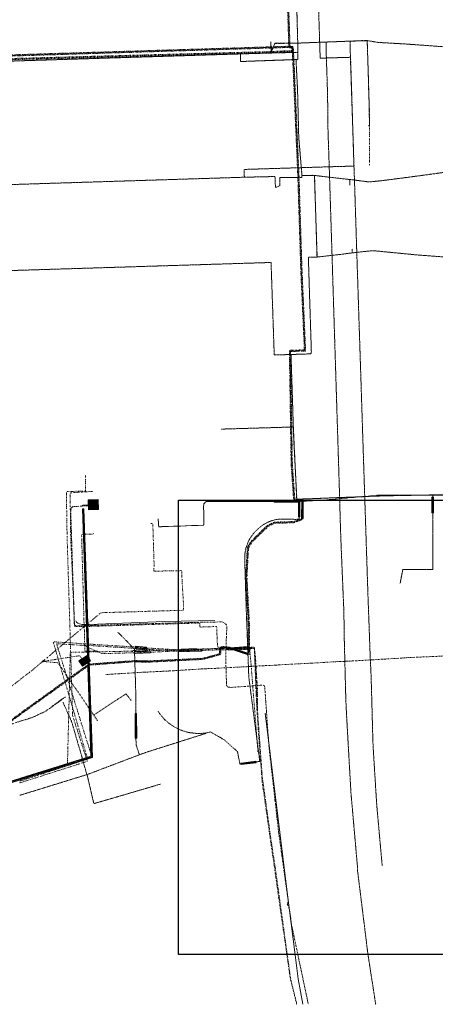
# Model space of a CAD drawing. Header units: metres. Extents: x 69597 to 70599, y 408433 to 409433.
# Tile 3 of 26: x 70097 to 70265, y 408433 to 408831. Entities that reach past the tile are written whole.
import ezdxf

# ---------------------------------------------------------------- set-up
doc = ezdxf.new("R2010")
doc.units = ezdxf.units.M
doc.header["$LTSCALE"] = 0.1
for name, pattern in [('Laagspanning', [5, 3, -1, 0, -1]), ('Middenspanning', [12, 7, -2.5, 0, -2.5]), ('Telecom', [12.5, 5, -2.5, 0, -2.5, 0, -2.5]), ('Waterleiding', [24, 20, -1, 2, -1])]:
    doc.linetypes.add(name, pattern=pattern)
for name, color, linetype, lineweight in [('kl-bs-datatransport - DNWG Infra B.V.', 109, 'Telecom', 13), ('kl-bs-datatransport - KPN', 90, 'Telecom', 13), ('kl-bs-datatransport - KPN - mantelbuis', 7, 'Continuous', 13), ('kl-bs-datatransport - RWS Zeeland', 84, 'Telecom', 13), ('kl-bs-elektriciteit ls - Enduris B.V.', 13, 'Laagspanning', 13), ('kl-bs-elektriciteit ls - RWS Zeeland', 13, 'Laagspanning', 13), ('kl-bs-elektriciteit ms - DNWG Infra B.V.', 20, 'Middenspanning', 13), ('kl-bs-elektriciteit ms - Enduris B.V.', 20, 'Middenspanning', 13), ('kl-bs-overig', 251, 'Continuous', 0), ('kl-bs-overig - RWS Zeeland', 211, 'Continuous', 13), ('kl-bs-overig - RWS Zeeland - mantelbuis', 7, 'Continuous', 13), ('kl-bs-overig-arcering', 253, 'Continuous', 0), ('kl-bs-waterleiding - Brabant Water', 170, 'Waterleiding', 13), ('kl-bs-waterleiding - Brabant Water - mantelbuis', 7, 'Continuous', 13)]:
    doc.layers.add(name, color=color, linetype=linetype, lineweight=lineweight)

msp = doc.modelspace()

# ---------------------------------------------------------------- hatches: boundary and pattern name
at = {"layer": 'kl-bs-overig-arcering'}
h = msp.add_hatch(color=256, dxfattribs=at)
h.dxf.hatch_style = 1
h.paths.add_polyline_path([(70128.81, 408632.83), (70128.68, 408636.88), (70124.68, 408636.75), (70124.81, 408632.69)])
h = msp.add_hatch(color=256, dxfattribs=at)
h.dxf.hatch_style = 1
h.paths.add_polyline_path([(70122.35, 408569.5), (70125.68, 408571.72), (70124.22, 408573.9), (70120.89, 408571.68)])

# ---------------------------------------------------------------- linework, layer by layer
msp.add_lwpolyline([(70446.3, 408453.17), (70161.18, 408453.17), (70161.18, 408636.54), (70446.3, 408636.54)], close=True)
at = {"layer": 'kl-bs-datatransport - DNWG Infra B.V.', "flags": 128}
for points in [[(70123.04, 408585.54), (70119.25, 408585.54), (70119.18, 408585.61), (70117.61, 408622.25), (70117.39, 408639.54), (70126.46, 408640.11)], [(70123.04, 408585.54), (70122.04, 408622.75), (70126.68, 408622.82), (70126.82, 408622.89), (70126.75, 408623.04)], [(70123.04, 408585.54), (70123.11, 408585.54)], [(70181.75, 408576.82), (70181.75, 408576.96), (70181.25, 408577.18), (70176.96, 408577.18), (70176.61, 408585.54), (70169.96, 408585.32), (70169.89, 408585.39), (70169.82, 408586.96), (70123.11, 408585.54)], [(70123.11, 408585.54), (70123.32, 408575.68), (70123.39, 408575.61), (70128.04, 408575.61), (70128.32, 408575.54), (70128.54, 408575.46), (70128.54, 408575.32)], [(70168.32, 408576.39), (70166.82, 408576.46), (70164.96, 408576.39), (70161.68, 408576.32), (70161.32, 408576.25), (70161.32, 408576.11)], [(70168.32, 408576.39), (70168.25, 408576.11), (70163.75, 408575.96), (70161.32, 408575.96), (70161.32, 408576.11)], [(70181.75, 408576.82), (70168.32, 408576.39)], [(70189.18, 408576.96), (70186.75, 408577.04), (70184.46, 408576.96), (70181.75, 408576.82)], [(70189.18, 408576.96), (70191.82, 408577.11), (70192.82, 408552.96), (70192.96, 408550.96), (70194.18, 408533.39), (70195.04, 408522.54), (70206.32, 408443.75), (70206.46, 408443.18), (70208.75, 408434.18), (70208.96, 408433.04), (70208.89, 408433.04)], [(70189.18, 408576.96), (70189.75, 408576.68), (70189.89, 408576.54), (70190.11, 408575.32), (70190.32, 408572.68), (70193.25, 408535.75), (70193.25, 408534.89), (70193.18, 408534.89)], [(70128.54, 408575.32), (70117.68, 408575.11), (70117.46, 408575.04), (70116.32, 408530.04), (70116.25, 408530.04), (70097.04, 408524.18)], [(70142.39, 408575.61), (70128.54, 408575.32)], [(70146.82, 408575.75), (70142.75, 408575.82), (70142.39, 408575.75), (70142.39, 408575.61)], [(70146.82, 408575.75), (70146.75, 408575.46), (70142.46, 408575.46), (70142.39, 408575.54), (70142.39, 408575.61)], [(70161.32, 408576.11), (70146.82, 408575.75)], [(70115.32, 408556.96), (70113.46, 408555.75), (70109.68, 408552.96), (70107.89, 408551.61), (70107.25, 408551.25), (70102.18, 408548.82), (70101.89, 408548.75), (70097.04, 408547.25)], [(70097.04, 408547.25), (70088.25, 408544.27)]]:
    msp.add_lwpolyline(points, dxfattribs=at)
at = {"layer": 'kl-bs-datatransport - KPN', "flags": 128}
for points in [[(70123.61, 408646.46), (70123.54, 408640.25), (70115.89, 408640.04), (70116.11, 408625.11), (70116.32, 408616.82), (70118.32, 408552.54), (70118.32, 408549.82), (70118.39, 408549.61), (70123.96, 408532.25)], [(70149.96, 408627.18), (70150.82, 408627.04), (70151.32, 408610.61), (70151.25, 408607.89), (70162.54, 408608.11), (70162.54, 408605.89), (70162.75, 408602.04), (70163.25, 408594.18), (70163.18, 408592.11), (70129.82, 408591.11), (70129.75, 408591.04), (70117.32, 408580.75), (70111.32, 408575.68), (70111.18, 408575.54), (70106.75, 408571.82), (70106.75, 408571.82)], [(70193.11, 408551.89), (70192.89, 408555.75), (70191.89, 408577.18), (70189.25, 408577.11), (70182.04, 408576.68), (70168.32, 408576.32), (70162.32, 408576.14), (70161.32, 408576.11), (70148.25, 408576.89), (70143.82, 408577.25), (70110.54, 408579.39), (70111.54, 408575.96), (70113.61, 408568.89), (70113.82, 408568.18), (70118.54, 408552.39), (70118.54, 408552.39), (70118.54, 408552.39), (70124.39, 408532.39)], [(70123.25, 408577.89), (70111.89, 408578.61), (70118.46, 408557.61), (70118.46, 408557.61), (70118.46, 408557.61), (70126.11, 408533.11), (70126.11, 408532.89), (70124.46, 408532.39)], [(70123.25, 408577.89), (70126.18, 408577.82), (70144.11, 408576.68), (70148.75, 408576.32), (70161.32, 408575.68)], [(70123.25, 408577.89), (70123.89, 408577.46), (70124.68, 408577.11), (70130.25, 408574.61), (70143.61, 408574.96), (70149.82, 408575.18), (70161.32, 408575.68), (70170.68, 408575.89), (70181.31, 408576.24), (70190.18, 408576.61), (70191.89, 408576.68), (70192.32, 408573.04), (70193.11, 408559.89), (70193.11, 408551.89)], [(70123.25, 408571.11), (70121.25, 408573.75), (70106.32, 408571.46)], [(70106.75, 408571.82), (70106.32, 408571.46), (70106.11, 408571.32), (70105.96, 408571.18), (70102.68, 408568.39), (70101.32, 408567.32), (70093.75, 408561.46), (70077.96, 408549.04), (70056.75, 408532.39), (70056.61, 408532.39)], [(70106.32, 408571.46), (70107.25, 408571.39), (70112.54, 408570.89), (70113.04, 408570.11), (70128.61, 408547.32)], [(70142.04, 408555.68), (70139.96, 408558.39), (70126.92, 408549.79)], [(70193.11, 408551.89), (70195.04, 408525.11), (70195.18, 408523.96), (70198.54, 408499.75), (70200.18, 408489.04), (70201.25, 408481.32), (70206.54, 408443.11), (70206.68, 408442.46), (70208.96, 408433.11)], [(70123.96, 408532.18), (70097.11, 408523.96), (70097.11, 408524.04)], [(70124.04, 408531.89), (70097.11, 408523.11)], [(70124.11, 408531.89), (70124.32, 408531.32), (70124.32, 408531.11), (70097.25, 408522.46), (70097.11, 408522.46), (70097.11, 408522.54)], [(70123.96, 408532.25), (70124.04, 408532.25)], [(70123.96, 408532.25), (70123.96, 408532.18)], [(70123.96, 408532.18), (70124.04, 408532.18)], [(70124.39, 408532.32), (70124.04, 408532.25)], [(70124.04, 408532.25), (70124.04, 408532.18)], [(70124.04, 408532.18), (70124.04, 408531.96)], [(70124.04, 408531.96), (70124.11, 408531.96)], [(70124.04, 408531.96), (70124.04, 408531.89)], [(70124.04, 408531.89), (70124.11, 408531.89)], [(70124.46, 408532.32), (70124.46, 408532.11), (70124.39, 408532.04), (70124.11, 408531.96)], [(70124.11, 408531.96), (70124.11, 408531.89)], [(70124.39, 408532.39), (70124.46, 408532.39)], [(70124.39, 408532.39), (70124.39, 408532.32)], [(70124.39, 408532.32), (70124.46, 408532.32)], [(70124.46, 408532.39), (70124.46, 408532.32)]]:
    msp.add_lwpolyline(points, dxfattribs=at)
at = {"layer": 'kl-bs-datatransport - KPN - mantelbuis'}
for p, q in [((70143.8, 408576.95), (70143.82, 408577.25)), ((70143.8, 408576.95), (70148.23, 408576.59)), ((70143.85, 408577.55), (70143.82, 408577.25)), ((70143.85, 408577.55), (70148.27, 408577.19)), ((70144.08, 408576.38), (70144.11, 408576.68)), ((70144.08, 408576.38), (70148.73, 408576.02)), ((70144.13, 408576.98), (70144.11, 408576.68)), ((70144.13, 408576.98), (70148.77, 408576.62)), ((70148.23, 408576.59), (70148.25, 408576.89)), ((70148.27, 408577.19), (70148.25, 408576.89)), ((70148.77, 408576.62), (70148.75, 408576.32)), ((70162.31, 408576.44), (70168.31, 408576.62)), ((70162.31, 408576.44), (70162.32, 408576.14)), ((70168.31, 408576.62), (70168.32, 408576.32)), ((70181.3, 408576.54), (70190.17, 408576.91)), ((70181.3, 408576.54), (70181.31, 408576.24)), ((70182.02, 408576.98), (70189.23, 408577.41)), ((70182.02, 408576.98), (70182.04, 408576.68)), ((70182.05, 408576.38), (70182.04, 408576.68)), ((70182.05, 408576.38), (70189.27, 408576.81)), ((70189.23, 408577.41), (70189.25, 408577.11)), ((70189.27, 408576.81), (70189.25, 408577.11)), ((70190.17, 408576.91), (70190.18, 408576.61)), ((70190.19, 408576.31), (70190.18, 408576.61)), ((70143.6, 408575.26), (70149.81, 408575.48)), ((70143.6, 408575.26), (70143.61, 408574.96)), ((70143.62, 408574.66), (70143.61, 408574.96)), ((70143.62, 408574.66), (70149.83, 408574.88)), ((70148.73, 408576.02), (70148.75, 408576.32)), ((70149.81, 408575.48), (70149.82, 408575.18)), ((70149.83, 408574.88), (70149.82, 408575.18)), ((70170.67, 408576.19), (70161.31, 408575.98)), ((70161.31, 408575.98), (70161.32, 408575.68)), ((70161.33, 408575.38), (70161.32, 408575.68)), ((70170.69, 408575.59), (70161.33, 408575.38)), ((70162.33, 408575.84), (70162.32, 408576.14)), ((70162.33, 408575.84), (70168.33, 408576.02)), ((70168.33, 408576.02), (70168.32, 408576.32)), ((70170.67, 408576.19), (70170.68, 408575.89)), ((70170.69, 408575.59), (70170.68, 408575.89)), ((70181.32, 408575.94), (70181.31, 408576.24)), ((70181.32, 408575.94), (70190.19, 408576.31))]:
    msp.add_line(p, q, dxfattribs=at)
for centre in [(70123.25, 408577.89), (70106.32, 408571.46)]:
    msp.add_circle(centre, 0.2, dxfattribs=at)
at = {"layer": 'kl-bs-datatransport - RWS Zeeland', "flags": 128}
for points in [[(70124.85, 408576.73), (70125.08, 408569.89), (70097.18, 408549.91), (70092.75, 408546.61), (70082.14, 408539.95), (70067.67, 408535.44), (70061.49, 408534.29), (70060.81, 408534.29), (70042.82, 408547.12), (70012.03, 408568.41), (69997.63, 408579.7), (69964.91, 408605.37), (69935.74, 408662.21), (69933.32, 408667.13), (69924.26, 408685.53), (69922.07, 408687.86), (69916.15, 408687.93), (69915.21, 408723.56), (69918.21, 408723.7), (69917.14, 408758.24), (69915.5, 408808.17), (69912.93, 408883.97), (69912.39, 408884.36), (69908.58, 408884.36), (69908.36, 408892.79), (69911.64, 408902.5), (69911.29, 408916.09), (69909.64, 408931.85), (69908.51, 408940.91), (69905.65, 408948.9), (69904.79, 408953.12), (69904.73, 408953.38), (69903.16, 408956.72), (69902.94, 408957.32), (69901.86, 408961.84), (69901.72, 408962.57), (69901.28, 408968.04), (69901.74, 408968.69), (69905.14, 408969.48), (69908.2, 408971.99), (69908.8, 408972.92), (69909.29, 408975.3), (69909.36, 408975.64), (69909.44, 408977.28), (69910.27, 408977.59), (69918.42, 408977.39), (69919.25, 408977.2), (69920.67, 408976.71), (69921.86, 408976.5), (69924.29, 408976.07), (69925.27, 408975.93), (69927.72, 408975.93), (69948, 408981.13), (69955.26, 408982.99), (69980.12, 408989.35), (70000.98, 408994.42), (70017.84, 408998.35), (70029.41, 409001.14), (70067.55, 409010.35), (70083.83, 409014.35), (70100.11, 409018.13), (70103.43, 409019.12), (70104.59, 409019.87), (70105.39, 409020.68), (70106.15, 409021.46), (70110.43, 409031.44), (70109.64, 409063.67), (70109.22, 409122.4), (70104.22, 409125.76), (70103.28, 409154.93), (70112.64, 409155), (70112.64, 409164.64), (70189.54, 409164.64), (70203.71, 409164.64), (70203.71, 409162.93), (70203.86, 409162.93), (70203.86, 409178.32), (70203.86, 409193.93), (70203.5, 409193.93), (70203.5, 409192.73), (70188.7, 409191.57), (70181.05, 409190.93), (70122.4, 409188.86), (70120.23, 409188.86), (70116.56, 409192.16), (70112.07, 409193.19), (70112.07, 409196.94), (70100.24, 409197.43), (70093.57, 409197.65), (70093.64, 409202.95), (70094.53, 409204.8), (70095.64, 409206.67), (70095.57, 409213.18), (70095.64, 409221.64), (70102.07, 409221.71), (70102.57, 409222.21), (70102.57, 409225.82), (70102.57, 409237.68), (70102.57, 409241.68), (70102.57, 409242.79), (70102.78, 409243.17), (70103.14, 409243.49), (70103.88, 409243.57), (70106.34, 409243.62), (70115.25, 409243.64), (70115.42, 409243.64), (70116.84, 409244.17), (70117.21, 409244.36), (70117.75, 409245.38), (70118.35, 409246.2), (70119.14, 409246.92), (70120.62, 409248.26), (70125.13, 409249.78), (70128.88, 409250.14), (70129.92, 409250.14), (70137.88, 409248.39), (70175.36, 409240.14), (70183.98, 409239.5), (70196.11, 409239.36), (70224.82, 409240.07), (70231.88, 409240.21), (70264.93, 409242.71), (70279.44, 409245.81), (70279.49, 409247.16), (70279.51, 409256.03), (70279.51, 409256.68), (70277.74, 409257.84), (70274.31, 409261.12), (70273.64, 409263.79), (70273.64, 409277.51), (70275.81, 409279.4), (70275.14, 409281.28), (70275.29, 409287.42), (70276.79, 409296.14), (70277.14, 409300.98), (70277.29, 409305.67), (70277.22, 409306.42), (70276.44, 409309.45), (70274.09, 409314.16), (70273.65, 409315.84), (70273.57, 409316.37), (70273.21, 409322.74), (70273.21, 409325.04), (70273.64, 409332.4), (70273.29, 409372.46), (70273.21, 409374.88), (70271.93, 409413.23), (70270.14, 409432.94)], [(70124.6, 408576.73), (70124.83, 408570.02), (70097.04, 408550.11), (70092.61, 408546.82), (70082.04, 408540.18), (70067.61, 408535.68), (70061.46, 408534.54), (70060.89, 408534.54), (70042.96, 408547.32), (70012.18, 408568.61), (69997.78, 408579.89), (69965.11, 408605.54), (69935.96, 408662.32), (69933.54, 408667.24), (69924.46, 408685.68), (69922.18, 408688.11), (69916.39, 408688.18), (69915.46, 408723.32), (69918.46, 408723.46), (69917.39, 408758.25), (69915.75, 408808.18), (69913.18, 408884.11), (69913.18, 408884.11), (69912.46, 408884.61), (69908.82, 408884.61), (69908.61, 408892.75), (69911.89, 408902.46), (69911.54, 408916.11), (69909.89, 408931.87), (69908.75, 408940.96), (69905.89, 408948.96), (69905.04, 408953.18), (69904.96, 408953.46), (69903.39, 408956.82), (69903.18, 408957.39), (69902.11, 408961.89), (69901.96, 408962.61), (69901.54, 408967.96), (69901.89, 408968.46), (69905.25, 408969.25), (69908.39, 408971.82), (69909.04, 408972.82), (69909.54, 408975.25), (69909.61, 408975.61), (69909.68, 408977.11), (69910.31, 408977.34), (69918.39, 408977.14), (69919.18, 408976.96), (69920.61, 408976.46), (69921.82, 408976.25), (69924.25, 408975.82), (69925.25, 408975.68), (69927.75, 408975.68), (69948.06, 408980.89), (69955.32, 408982.75), (69980.18, 408989.11), (70001.04, 408994.18), (70017.89, 408998.11), (70029.46, 409000.89), (70067.61, 409010.11), (70083.89, 409014.11), (70100.18, 409017.89), (70103.54, 409018.89), (70104.75, 409019.68), (70105.57, 409020.5), (70106.36, 409021.32), (70110.68, 409031.39), (70109.89, 409063.68), (70109.89, 409063.68), (70109.46, 409122.54), (70104.46, 409125.89), (70103.54, 409154.68), (70112.89, 409154.75), (70112.89, 409164.39), (70189.54, 409164.39), (70203.46, 409164.39), (70203.46, 409162.68), (70204.11, 409162.68), (70204.11, 409178.32), (70204.11, 409194.18), (70203.25, 409194.18), (70203.25, 409192.96), (70188.68, 409191.82), (70181.04, 409191.18), (70122.39, 409189.11), (70120.32, 409189.11), (70116.68, 409192.39), (70112.32, 409193.39), (70112.32, 409197.18), (70100.25, 409197.68), (70093.82, 409197.89), (70093.89, 409202.89), (70094.75, 409204.68), (70095.89, 409206.61), (70095.82, 409213.18), (70095.89, 409221.39), (70102.18, 409221.46), (70102.82, 409222.11), (70102.82, 409225.82), (70102.82, 409237.68), (70102.82, 409241.68), (70102.82, 409242.73), (70102.97, 409243.01), (70103.25, 409243.25), (70103.89, 409243.32), (70106.34, 409243.37), (70115.25, 409243.39), (70115.46, 409243.39), (70116.94, 409243.94), (70117.39, 409244.18), (70117.96, 409245.25), (70118.54, 409246.04), (70119.31, 409246.73), (70120.75, 409248.04), (70125.18, 409249.54), (70128.89, 409249.89), (70129.89, 409249.89), (70137.83, 409248.15), (70175.32, 409239.89), (70183.96, 409239.25), (70196.11, 409239.11), (70224.82, 409239.82), (70231.89, 409239.96), (70264.96, 409242.46), (70279.68, 409245.61), (70279.74, 409247.16), (70279.76, 409256.03), (70279.76, 409256.81), (70277.89, 409258.04), (70274.54, 409261.25), (70273.89, 409263.82), (70273.89, 409277.39), (70276.11, 409279.32), (70275.39, 409281.32), (70275.54, 409287.39), (70277.04, 409296.11), (70277.39, 409300.96), (70277.54, 409305.68), (70277.46, 409306.46), (70276.68, 409309.54), (70274.32, 409314.25), (70273.89, 409315.89), (70273.82, 409316.39), (70273.46, 409322.75), (70273.46, 409325.04), (70273.89, 409332.39), (70273.54, 409372.46), (70273.46, 409374.89), (70272.18, 409413.25), (70270.39, 409432.96)], [(70124.35, 408576.72), (70124.57, 408570.15), (70096.89, 408550.31), (70092.47, 408547.03), (70081.93, 408540.41), (70067.55, 408535.92), (70061.44, 408534.79), (70060.97, 408534.79), (70043.11, 408547.53), (70012.33, 408568.81), (69997.94, 408580.09), (69965.3, 408605.7), (69936.19, 408662.43), (69933.77, 408667.35), (69924.67, 408685.82), (69922.29, 408688.36), (69916.64, 408688.43), (69915.72, 408723.08), (69918.72, 408723.23), (69917.64, 408758.26), (69916, 408808.19), (69913.42, 408884.24), (69912.54, 408884.86), (69909.06, 408884.86), (69908.86, 408892.71), (69912.14, 408902.43), (69911.79, 408916.12), (69910.13, 408931.9), (69908.99, 408941.02), (69906.13, 408949.03), (69905.28, 408953.23), (69905.2, 408953.55), (69903.62, 408956.92), (69903.42, 408957.47), (69902.35, 408961.95), (69902.21, 408962.64), (69901.79, 408967.89), (69902.04, 408968.24), (69905.36, 408969.02), (69908.58, 408971.65), (69909.27, 408972.73), (69909.78, 408975.2), (69909.86, 408975.58), (69909.92, 408976.93), (69910.35, 408977.09), (69918.36, 408976.9), (69919.11, 408976.72), (69920.54, 408976.22), (69921.78, 408976), (69924.21, 408975.57), (69925.23, 408975.43), (69927.78, 408975.43), (69948.12, 408980.65), (69955.38, 408982.51), (69980.24, 408988.86), (70001.09, 408993.94), (70017.95, 408997.86), (70029.52, 409000.65), (70067.67, 409009.86), (70083.95, 409013.86), (70100.24, 409017.65), (70103.64, 409018.66), (70104.91, 409019.48), (70105.75, 409020.32), (70106.58, 409021.18), (70110.93, 409031.34), (70110.14, 409063.68), (70109.71, 409122.67), (70104.71, 409126.03), (70103.79, 409154.43), (70113.14, 409154.5), (70113.14, 409164.14), (70189.54, 409164.14), (70203.21, 409164.14), (70203.21, 409162.43), (70204.36, 409162.43), (70204.36, 409178.32), (70204.36, 409194.43), (70203, 409194.43), (70203, 409193.2), (70188.66, 409192.07), (70181.02, 409191.43), (70122.39, 409189.36), (70120.42, 409189.36), (70116.8, 409192.62), (70112.57, 409193.59), (70112.57, 409197.42), (70100.26, 409197.93), (70094.07, 409198.13), (70094.14, 409202.83), (70094.97, 409204.56), (70096.14, 409206.54), (70096.07, 409213.18), (70096.14, 409221.15), (70102.28, 409221.22), (70103.07, 409222), (70103.07, 409225.82), (70103.07, 409237.68), (70103.07, 409241.68), (70103.07, 409242.66), (70103.17, 409242.85), (70103.36, 409243.01), (70103.91, 409243.07), (70106.34, 409243.12), (70115.25, 409243.14), (70115.51, 409243.14), (70117.05, 409243.71), (70117.58, 409243.99), (70118.18, 409245.12), (70118.72, 409245.87), (70119.47, 409246.55), (70120.88, 409247.82), (70125.23, 409249.29), (70128.9, 409249.64), (70129.87, 409249.64), (70137.77, 409247.9), (70175.29, 409239.64), (70183.95, 409239), (70196.11, 409238.86), (70224.83, 409239.57), (70231.9, 409239.71), (70265, 409242.22), (70279.92, 409245.4), (70279.99, 409247.15), (70280.01, 409256.03), (70280.01, 409256.95), (70278.05, 409258.23), (70274.76, 409261.38), (70274.14, 409263.85), (70274.14, 409277.28), (70276.4, 409279.24), (70275.64, 409281.36), (70275.79, 409287.37), (70277.28, 409296.08), (70277.64, 409300.95), (70277.79, 409305.69), (70277.71, 409306.51), (70276.91, 409309.62), (70274.56, 409314.34), (70274.14, 409315.94), (70274.07, 409316.42), (70273.71, 409322.76), (70273.71, 409325.03), (70274.14, 409332.39), (70273.79, 409372.47), (70273.71, 409374.9), (70272.43, 409413.27), (70270.64, 409432.99)], [(70250.04, 409250.04), (70250.04, 409242.32), (70249.96, 409242.23), (70247.25, 409241.96), (70243.89, 409241.68), (70235.39, 409241.18), (70224.89, 409241.04), (70226.68, 409179.25), (70231.04, 409039.04), (70234.18, 408933.04), (70236.82, 408849.32), (70236.75, 408849.25), (70236.18, 408849.11), (70235.61, 408849.82), (70234.89, 408849.89), (70229.68, 408850.04), (70213.54, 408850.61), (70208.57, 408850.52), (70208.61, 408848.18), (70209.39, 408821.11), (70209.46, 408814.54), (70186.32, 408813.68), (70186.18, 408816.75), (70096.96, 408813.96), (70059.39, 408812.75), (69986.61, 408810.46), (69957.11, 408809.46), (69936.75, 408808.75), (69934.46, 408808.75), (69933.18, 408808.82), (69929.54, 408808.68), (69922, 408808.35), (69899.96, 408807.54)], [(69597.03, 409084.43), (69624.12, 409085.29), (69624.71, 409085.21), (69745.65, 409069.54), (69752.94, 409075.57), (69754.36, 409077.2), (69754.87, 409081.86), (69755.24, 409082.23), (69759.26, 409082.23), (69780.36, 409081.08), (69812.65, 409078.58), (69839.5, 409076.94), (69863.22, 409075.16), (69886.29, 409073.8), (69902.54, 409072.51), (69908.03, 409071.43), (69908.56, 409071.25), (69910.92, 409069.8), (69913.1, 409066.57), (69914.5, 409062.45), (69915.01, 409058.58), (69915.44, 409025.19), (69916.44, 408995.13), (69917.27, 408982.86), (69917.59, 408981.73), (69918.05, 408980.53), (69918.82, 408978.69), (69919.27, 408977.73), (69919.74, 408977.31), (69920.76, 408976.99), (69922.63, 408976.51), (69924.21, 408976.38), (69925.97, 408976.78), (69933.54, 408978.85), (69954.91, 408983.42), (69969.84, 408986.78), (69997.05, 408993.42), (70016.91, 408998.21), (70028.62, 409001.06), (70067.55, 409010.35), (70103.48, 409018.64), (70105.71, 409019.14), (70107.57, 409019.28), (70107.8, 409019.34), (70109.69, 409020.32), (70110.37, 409020.8), (70111.4, 409021.82), (70112.9, 409022.37), (70122.19, 409024.52), (70124.32, 409025.06), (70125.25, 409025.42), (70147.06, 409029.28), (70171.85, 409034.85), (70173.58, 409035.07), (70193.07, 409036.64), (70195.38, 409037.06), (70197.38, 409038.22), (70197.86, 409037.91), (70197.07, 409036.19), (70196.92, 409034.26), (70197.31, 409027.66), (70197.43, 409026.77), (70198, 409003.9), (70199, 408978.26), (70199.71, 408955.4), (70199.71, 408953.51), (70198.29, 408947.58), (70198.36, 408943.04), (70198.36, 408942.84), (70199.14, 408942.76), (70199.43, 408932.69), (70200.79, 408890.4), (70200.8, 408889.56), (70199.01, 408889.45), (70199.04, 408888.73), (70207.92, 408889.01), (70209.36, 408850.49), (70207.99, 408847.22), (70205.37, 408847.08), (70206.27, 408819.98), (70206.45, 408819.71), (70207.36, 408819.71), (70207.64, 408818.86), (70207.64, 408817.9), (70207.86, 408814.41), (70209.93, 408766.9), (70211.07, 408730.76), (70211.29, 408725.55), (70212.58, 408696.79), (70206.5, 408696.58), (70207.21, 408651.54), (70207.29, 408650.05), (70208.2, 408636.93), (70211.59, 408636.94), (70211.59, 408636.54), (70211.47, 408629.02), (70210.91, 408628.53), (70207.72, 408627.43), (70200.02, 408627.22), (70197.68, 408626.11), (70195.71, 408624.35), (70191.02, 408619.73), (70189.7, 408617.73), (70189.43, 408616.22), (70188.86, 408605.54), (70189.86, 408586.47), (70189.93, 408574.38), (70189.06, 408574.29), (70181.68, 408576.7), (70179.66, 408576.93), (70178.93, 408576.93), (70178.63, 408576.83), (70178.35, 408576.39), (70178.28, 408574.5), (70177.81, 408574.03), (70170.86, 408572.22), (70148.93, 408571.15), (70143.29, 408571.29), (70124.58, 408569.88), (70124.35, 408576.72)], [(69597.04, 409084.18), (69624.11, 409085.04), (69624.68, 409084.96), (69745.73, 409069.28), (69753.11, 409075.39), (69754.6, 409077.09), (69755.11, 409081.74), (69755.34, 409081.98), (69759.26, 409081.98), (69780.34, 409080.84), (69812.63, 409078.34), (69839.48, 409076.69), (69863.2, 409074.91), (69886.27, 409073.55), (69902.51, 409072.26), (69907.97, 409071.18), (69908.45, 409071.02), (69910.75, 409069.61), (69912.88, 409066.46), (69914.26, 409062.39), (69914.76, 409058.56), (69915.19, 409025.19), (69916.19, 408995.12), (69917.02, 408982.81), (69917.35, 408981.65), (69917.81, 408980.43), (69918.6, 408978.59), (69919.07, 408977.58), (69919.62, 408977.09), (69920.69, 408976.75), (69922.59, 408976.26), (69924.23, 408976.12), (69926.03, 408976.54), (69933.6, 408978.61), (69954.96, 408983.18), (69969.89, 408986.54), (69997.11, 408993.18), (70016.96, 408997.96), (70028.68, 409000.82), (70067.61, 409010.11), (70103.54, 409018.39), (70105.75, 409018.89), (70107.61, 409019.04), (70107.89, 409019.11), (70109.82, 409020.11), (70110.54, 409020.61), (70111.54, 409021.61), (70112.97, 409022.13), (70122.25, 409024.28), (70124.39, 409024.82), (70125.32, 409025.18), (70147.11, 409029.04), (70171.89, 409034.61), (70173.61, 409034.82), (70193.11, 409036.39), (70195.46, 409036.82), (70197.37, 409037.93), (70197.54, 409037.82), (70196.82, 409036.25), (70196.67, 409034.26), (70197.06, 409027.64), (70197.18, 409026.75), (70197.75, 409003.89), (70198.75, 408978.25), (70199.46, 408955.39), (70199.46, 408953.54), (70198.04, 408947.61), (70198.11, 408943.04), (70198.11, 408942.61), (70198.89, 408942.54), (70199.18, 408932.68), (70200.54, 408890.39), (70200.55, 408889.8), (70198.75, 408889.68), (70198.8, 408888.48), (70207.68, 408888.75), (70207.68, 408888.75), (70209.11, 408850.54), (70207.82, 408847.46), (70205.11, 408847.32), (70206.02, 408819.89), (70206.32, 408819.46), (70207.18, 408819.46), (70207.39, 408818.82), (70207.39, 408817.89), (70207.61, 408814.39), (70209.68, 408766.89), (70210.82, 408730.75), (70211.04, 408725.54), (70212.32, 408697.04), (70206.25, 408696.82), (70206.96, 408651.54), (70206.96, 408651.54), (70207.04, 408650.04), (70207.96, 408636.68), (70211.34, 408636.68), (70211.34, 408636.54), (70211.23, 408629.14), (70210.79, 408628.75), (70207.68, 408627.68), (70199.96, 408627.46), (70197.54, 408626.32), (70195.54, 408624.54), (70190.82, 408619.89), (70189.46, 408617.82), (70189.18, 408616.25), (70188.61, 408605.54), (70189.61, 408586.46), (70189.68, 408574.61), (70189.09, 408574.55), (70181.73, 408576.95), (70179.68, 408577.18), (70178.89, 408577.18), (70178.46, 408577.04), (70178.11, 408576.46), (70178.04, 408574.61), (70177.68, 408574.25), (70170.82, 408572.46), (70148.92, 408571.4), (70143.28, 408571.54), (70124.82, 408570.15), (70124.6, 408576.73)], [(69597.04, 409083.93), (69624.1, 409084.79), (69624.65, 409084.72), (69745.81, 409069.02), (69753.29, 409075.21), (69754.84, 409076.99), (69755.35, 409081.63), (69755.44, 409081.73), (69759.25, 409081.73), (69780.32, 409080.59), (69812.61, 409078.09), (69839.47, 409076.44), (69863.18, 409074.66), (69886.25, 409073.3), (69902.47, 409072.01), (69907.91, 409070.94), (69908.34, 409070.8), (69910.57, 409069.43), (69912.65, 409066.34), (69914.01, 409062.33), (69914.51, 409058.54), (69914.94, 409025.18), (69915.94, 408995.11), (69916.78, 408982.77), (69917.11, 408981.57), (69917.58, 408980.34), (69918.37, 408978.48), (69918.86, 408977.42), (69919.49, 408976.87), (69920.62, 408976.51), (69922.54, 408976.01), (69924.25, 408975.87), (69926.09, 408976.3), (69933.66, 408978.37), (69955.02, 408982.93), (69969.95, 408986.29), (69997.17, 408992.94), (70017.02, 408997.72), (70028.74, 409000.58), (70067.66, 409009.86), (70103.59, 409018.15), (70105.79, 409018.64), (70107.65, 409018.79), (70107.98, 409018.87), (70109.95, 409019.89), (70110.7, 409020.41), (70111.67, 409021.39), (70113.05, 409021.89), (70122.31, 409024.03), (70124.47, 409024.58), (70125.39, 409024.94), (70147.16, 409028.79), (70171.94, 409034.36), (70173.63, 409034.57), (70193.14, 409036.14), (70195.55, 409036.58), (70197.12, 409037.49), (70196.58, 409036.31), (70196.42, 409034.26), (70196.81, 409027.61), (70196.93, 409026.73), (70197.5, 409003.88), (70198.5, 408978.24), (70199.21, 408955.39), (70199.21, 408953.57), (70197.79, 408947.63), (70197.86, 408943.03), (70197.86, 408942.38), (70198.65, 408942.31), (70198.93, 408932.67), (70200.29, 408890.39), (70200.29, 408890.03), (70198.49, 408889.91), (70198.56, 408888.22), (70207.44, 408888.49), (70208.86, 408850.58), (70207.65, 408847.71), (70204.85, 408847.55), (70205.77, 408819.81), (70206.19, 408819.21), (70207, 408819.21), (70207.14, 408818.78), (70207.14, 408817.89), (70207.36, 408814.38), (70209.43, 408766.88), (70210.57, 408730.74), (70210.79, 408725.52), (70212.06, 408697.28), (70206, 408697.06), (70206.71, 408651.53), (70206.79, 408650.02), (70207.73, 408636.43), (70211.09, 408636.43), (70210.98, 408629.25), (70210.66, 408628.97), (70207.63, 408627.93), (70199.91, 408627.71), (70197.4, 408626.53), (70195.36, 408624.72), (70190.63, 408620.05), (70189.23, 408617.92), (70188.93, 408616.28), (70188.36, 408605.54), (70189.36, 408586.46), (70189.43, 408574.83), (70189.12, 408574.8), (70181.78, 408577.19), (70179.69, 408577.43), (70178.85, 408577.43), (70178.3, 408577.24), (70177.86, 408576.54), (70177.79, 408574.71), (70177.55, 408574.47), (70170.78, 408572.71), (70148.92, 408571.65), (70143.28, 408571.79), (70125.06, 408570.42), (70124.85, 408576.73)], [(70062.54, 408810.46), (70062.61, 408810.46), (70062.54, 408811.7), (70060.3, 408811.72), (70060.2, 408813.92), (70097.03, 408815), (70198.67, 408817.71), (70207.06, 408818.13), (70207.07, 408818.52), (70207.02, 408818.84), (70206.63, 408819.23), (70205.67, 408819.36), (70199.4, 408819.14), (70097.04, 408816), (70065.47, 408815)], [(70062.54, 408810.21), (70062.88, 408810.21), (70062.77, 408811.95), (70060.54, 408811.96), (70060.46, 408813.68), (70097.04, 408814.75), (70198.68, 408817.46), (70207.31, 408817.89), (70207.32, 408818.54), (70207.25, 408818.96), (70206.75, 408819.46), (70205.68, 408819.61), (70199.39, 408819.39), (70097.04, 408816.25), (70065.46, 408815.25)], [(70062.53, 408809.96), (70063.14, 408809.96), (70063.01, 408812.2), (70060.78, 408812.21), (70060.72, 408813.44), (70097.04, 408814.5), (70198.69, 408817.21), (70207.55, 408817.65), (70207.57, 408818.55), (70207.48, 408819.08), (70206.87, 408819.7), (70205.69, 408819.86), (70199.38, 408819.64), (70097.03, 408816.5), (70065.46, 408815.5)], [(70198.68, 408817.21), (70200.04, 408820.96), (70209.39, 408821.11), (70218.25, 408821.46), (70220.82, 408821.54), (70237.11, 408822.18), (70237.46, 408822.11), (70238.39, 408792.75), (70238.39, 408771.89)], [(70218.25, 408821.46), (70218.46, 408815.04), (70220.96, 408815.11), (70230.75, 408815.39), (70232.11, 408771.96), (70232.25, 408771.68)], [(70220.82, 408821.54), (70220.96, 408815.11)], [(70208.68, 408814.46), (70209.32, 408801.96), (70209.75, 408784.68), (70209.89, 408781.96), (70211.11, 408767.61), (70211.04, 408766.89), (70202.11, 408766.89), (70202.18, 408763.54)], [(70211.11, 408767.61), (70215.39, 408767.75), (70216.11, 408767.68), (70217.18, 408736.82), (70217.18, 408734.75), (70213.75, 408734.61), (70213.68, 408734.54), (70214.89, 408696.68), (70214.82, 408695.75), (70213.68, 408695.61), (70209.18, 408695.46), (70206.61, 408695.39), (70206.96, 408686.68), (70206.96, 408686.68), (70207.68, 408662.96), (70207.82, 408660.11), (70209.04, 408636.96), (70211.61, 408637.04), (70240.32, 408638.18), (70244.89, 408638.32), (70264.04, 408638.68), (70325.96, 408639.68), (70325.94, 408638.04), (70325.94, 408631.83), (70326.04, 408628.96), (70328.18, 408628.96), (70330.04, 408628.54), (70331.75, 408627.82), (70333.82, 408626.46), (70335.82, 408624.32), (70336.82, 408622.68), (70337.39, 408621.32), (70337.96, 408618.89), (70338.04, 408616.32), (70339.46, 408597.32), (70338.18, 408597.18)], [(70264.04, 408638.68), (70263.94, 408637.75), (70263.94, 408631.42), (70264.04, 408608.61), (70263.96, 408608.54), (70251.89, 408608.54), (70251.82, 408608.46), (70250.82, 408603.11), (70250.68, 408603.11)]]:
    msp.add_lwpolyline(points, dxfattribs=at)
at = {"layer": 'kl-bs-elektriciteit ls - Enduris B.V.', "flags": 128}
msp.add_lwpolyline([(70122.25, 408634.46), (70124.75, 408634.61)], dxfattribs=at)
at = {"layer": 'kl-bs-elektriciteit ls - RWS Zeeland', "flags": 128}
for points in [[(70186.18, 408816.75), (70186.25, 408813.89), (70186.32, 408813.68), (70208.68, 408814.46), (70209.39, 408814.46), (70209.46, 408814.54), (70209.46, 408817.39), (70209.39, 408821.11), (70208.61, 408850.46), (70208.68, 408850.54), (70213.54, 408850.61), (70217.32, 408850.46), (70229.68, 408850.04), (70234.89, 408849.89), (70235.61, 408849.82), (70236.18, 408849.11), (70236.82, 408849.32), (70241.25, 408850.75), (70254.25, 408852.39), (70279.61, 408855.39), (70291.46, 408857.32), (70347.61, 408868.04), (70396.61, 408877.82), (70404.54, 408879.39), (70436.32, 408885.46), (70596.96, 408895.82)], [(70230.68, 408815.39), (70221.04, 408815.11), (70218.46, 408815.04), (70218.25, 408821.46), (70217.32, 408850.46), (70217.04, 408859.25), (70215.89, 408895.89), (70218.39, 408895.96), (70228.25, 408896.25)], [(70334.32, 408800.89), (70334.32, 408801.04), (70325.32, 408809.54), (70313.89, 408814.75), (70294.11, 408817.75), (70259.04, 408820.32), (70253.11, 408820.75), (70241.96, 408821.39), (70237.46, 408822.11), (70230.54, 408821.89), (70220.82, 408821.54), (70218.25, 408821.46), (70209.39, 408821.11), (70203.25, 408821.11), (70200.18, 408821.04), (70198.75, 408817.96), (70198.46, 408821.75)], [(70198.68, 408817.11), (70198.46, 408821.75)], [(70220.82, 408821.54), (70220.96, 408815.11), (70221.39, 408802.25), (70221.54, 408794.04), (70221.61, 408786.46), (70221.75, 408781.89), (70222.11, 408771.18), (70222.25, 408767.04), (70223.25, 408735.46), (70226.32, 408637.61)], [(70230.54, 408821.89), (70230.68, 408815.39), (70232.11, 408771.46), (70232.32, 408765.75), (70233.25, 408736.68), (70236.46, 408638.04)], [(70237.46, 408822.11), (70238.04, 408804.54), (70238.04, 408802.61), (70237.96, 408802.39), (70238.11, 408802.25), (70238.39, 408787.68), (70238.04, 408787.68), (70237.96, 408787.82)], [(70209.46, 408817.39), (70198.68, 408817.11), (70186.18, 408816.75), (70096.96, 408813.96), (70062.54, 408812.82), (70060.46, 408812.75), (70059.43, 408812.74), (70059.43, 408812.74), (70053.32, 408812.61), (69936.75, 408808.75), (69934.46, 408808.75), (69934.25, 408808.82), (69921.46, 408808.32), (69899.89, 408807.46)], [(70208.68, 408814.46), (70209.32, 408801.96), (70209.75, 408784.68), (70209.89, 408781.96), (70210.82, 408770.82), (70211.11, 408767.61), (70211.04, 408766.89), (70202.11, 408766.89), (70202.11, 408763.54), (70200.39, 408762.75), (70200.18, 408767.25), (70187.82, 408766.96), (70097.04, 408764.11), (70079.89, 408763.46), (70067.82, 408763.11), (70060.96, 408762.96), (70044.25, 408762.46), (70043.96, 408762.39), (69935.89, 408758.96), (69923.11, 408758.46), (69901.46, 408757.75)], [(70232.11, 408771.46), (70222.11, 408771.18), (70210.82, 408770.82), (70187.75, 408770.11), (70187.68, 408770.04), (70187.82, 408766.96)], [(70211.11, 408767.61), (70216.18, 408767.68), (70222.25, 408766.96), (70230.39, 408766.04), (70232.32, 408765.82), (70237.75, 408765.11), (70238.68, 408765.11), (70240.82, 408765.32), (70243.61, 408765.61), (70250.89, 408766.54), (70261.61, 408767.96), (70295.61, 408772.68)], [(70216.18, 408767.68), (70217.18, 408734.75)], [(70230.39, 408766.04), (70230.39, 408763.82)], [(70596.96, 408713.75), (70522.82, 408713.68), (70438.32, 408713.96), (70438.32, 408713.96), (70437.11, 408714.18), (70424.75, 408715.75), (70326.18, 408729.04), (70296.39, 408732.61), (70257.39, 408735.61), (70239.75, 408737.32), (70233.25, 408736.61), (70231.32, 408736.39), (70223.25, 408735.39), (70217.18, 408734.75), (70217.18, 408734.75), (70213.75, 408734.61), (70213.68, 408734.54), (70214.89, 408696.68), (70214.82, 408695.75), (70213.68, 408695.61), (70209.18, 408695.46), (70206.68, 408695.39), (70199.89, 408695.18), (70198.61, 408732.54), (70097.04, 408729.39), (69927.89, 408723.96), (69928.96, 408688.04), (69914.82, 408687.61), (69913.75, 408719.61), (69904.82, 408719.46)], [(70231.32, 408736.39), (70231.32, 408738.18)], [(70206.68, 408695.39), (70207.61, 408666.11), (70208.96, 408637.39), (70209.04, 408636.96), (70210.04, 408636.96)], [(70207.61, 408666.11), (70178.39, 408665.25)], [(70210.04, 408636.96), (70209.96, 408636.38), (70209.96, 408629.89), (70209.96, 408628.96), (70208.25, 408628.75), (70207.96, 408628.82), (70204.25, 408628.96), (70202.25, 408628.89), (70201.61, 408628.89), (70200.11, 408628.61), (70198.39, 408628.11), (70197.54, 408627.75), (70196.11, 408627.04), (70195.46, 408626.61), (70194.39, 408625.89), (70193.39, 408625.04), (70192.32, 408624.04), (70191.68, 408623.32), (70190.46, 408621.68), (70189.75, 408620.54), (70189.39, 408619.82), (70188.46, 408617.25), (70188.04, 408615.04), (70187.96, 408612.25), (70188.04, 408609.89), (70188.54, 408593.46), (70189.61, 408565.11), (70194.04, 408531.11), (70192.5, 408530.83), (70186.47, 408530.09), (70186.04, 408529.96), (70185.04, 408535.04), (70184.96, 408535.11), (70179.54, 408539.89), (70174.11, 408542.96), (70172.18, 408542.54)], [(70226.32, 408637.61), (70210.04, 408636.96)], [(70236.46, 408637.96), (70226.32, 408637.61)], [(70226.32, 408637.61), (70226.68, 408624.46), (70227.04, 408615.18), (70228.04, 408591.46), (70228.18, 408581.11), (70228.61, 408564.32), (70228.82, 408556.11), (70229.11, 408549.89), (70230.89, 408518.46), (70233.61, 408487.61), (70233.54, 408487.18), (70233.68, 408486.04), (70237.68, 408453.82), (70237.96, 408451.89), (70240.89, 408433.04)], [(70264.04, 408638.68), (70244.89, 408638.32), (70240.32, 408638.18), (70236.46, 408638.04)], [(70236.46, 408638.04), (70236.46, 408637.96)], [(70236.46, 408637.96), (70237.75, 408598.68), (70238.68, 408573.32), (70239.04, 408565.46), (70239.32, 408555.89), (70239.75, 408539.61), (70239.89, 408536.46), (70241.25, 408514.46), (70241.46, 408511.89), (70243.54, 408488.89)], [(70264.04, 408638.68), (70263.94, 408637.75), (70263.94, 408631.42), (70264.04, 408608.61), (70263.96, 408608.54), (70251.89, 408608.54), (70251.82, 408608.46), (70250.82, 408603.11), (70250.68, 408603.11)], [(70326.04, 408639.68), (70280.46, 408639.04), (70269.75, 408638.82), (70264.04, 408638.68)], [(70122.44, 408531.77), (70126.11, 408532.91), (70122.64, 408633.08)], [(70145.39, 408533.75), (70144.04, 408537.89), (70144, 408540.48), (70143.93, 408550.43), (70143.89, 408559.82), (70143.82, 408562.46), (70143.39, 408576.39), (70139.96, 408579.96), (70136.89, 408583.04), (70136.75, 408583.04), (70136.68, 408583.25)], [(70122.46, 408531.68), (70122.11, 408533.11), (70120.18, 408539.61), (70118.39, 408545.89), (70117.89, 408547.39), (70114.61, 408554.75), (70114.61, 408554.96)], [(70172.18, 408542.54), (70170.54, 408542.39), (70168.32, 408542.39), (70165.18, 408542.75), (70164.96, 408542.82), (70162.18, 408543.68), (70161.89, 408543.82), (70159.39, 408545.04), (70159.11, 408545.25), (70157.04, 408546.68), (70156.75, 408546.96), (70155.46, 408548.11), (70153.61, 408550.32), (70152.96, 408551.25), (70152.96, 408551.39), (70153.11, 408551.39)], [(70172.18, 408542.54), (70172.04, 408542.32), (70171.82, 408542.25), (70147.89, 408534.68), (70146.96, 408534.32), (70145.39, 408533.75)], [(70145.39, 408533.75), (70124.25, 408525.75)], [(70122.44, 408531.77), (70095.24, 408523.35)], [(70122.46, 408531.68), (70124.18, 408525.75)], [(70124.18, 408525.75), (70097.04, 408517.39)], [(70124.18, 408525.75), (70124.25, 408525.75)], [(70124.25, 408525.75), (70126.96, 408514.11), (70127.04, 408514.04), (70152.18, 408521.39), (70153.96, 408521.96), (70153.96, 408522.04)]]:
    msp.add_lwpolyline(points, dxfattribs=at)
at = {"layer": 'kl-bs-elektriciteit ms - DNWG Infra B.V.', "flags": 128}
for points in [[(70307.32, 408575.82), (70285.39, 408574.68), (70266.61, 408573.54), (70254.75, 408573.04), (70252.75, 408572.89), (70233.68, 408571.75), (70221.82, 408571.18), (70218.82, 408570.96), (70203.82, 408570.18), (70200.82, 408569.96), (70191.82, 408569.54), (70188.82, 408569.32), (70179.89, 408568.89), (70176.89, 408568.68), (70170.96, 408568.46), (70168.96, 408568.32), (70159.04, 408567.68), (70154.68, 408567.46), (70144.61, 408566.96), (70141.68, 408566.75), (70131.82, 408566.18)], [(70097.04, 408547.25), (70100.18, 408548.18), (70102.75, 408549.11), (70107.46, 408551.32), (70107.75, 408551.54), (70115.32, 408556.96), (70115.39, 408557.18)]]:
    msp.add_lwpolyline(points, dxfattribs=at)
at = {"layer": 'kl-bs-elektriciteit ms - Enduris B.V.', "flags": 128}
for points in [[(70124.76, 408634.33), (70118.61, 408633.96), (70118.39, 408633.89), (70117.75, 408633.18), (70117.68, 408630.54), (70117.75, 408628.25), (70119.04, 408589.18), (70119.04, 408587.18), (70118.96, 408586.75), (70119.04, 408586.61), (70119.54, 408585.96), (70119.82, 408585.82), (70120.18, 408585.82), (70161.18, 408587.04), (70172.82, 408587.32), (70178.82, 408587.39), (70179.11, 408587.32), (70180.04, 408586.75), (70180.32, 408586.46), (70180.75, 408585.82), (70180.32, 408575.75), (70180.32, 408571.61), (70180.54, 408564.25), (70180.61, 408561.75), (70180.68, 408561.68), (70180.89, 408561.32), (70181.18, 408561.04), (70182.46, 408560.96), (70183.54, 408561.04), (70194.32, 408561.82), (70195.39, 408561.82), (70195.68, 408561.75), (70195.89, 408561.54), (70196.04, 408561.18), (70196.11, 408560.25), (70197.75, 408537.18), (70197.89, 408535.96), (70201.61, 408502.89), (70201.82, 408501.39), (70205.46, 408475.39), (70205.46, 408474.39), (70205.32, 408473.75), (70205.18, 408473.46)], [(70205.18, 408473.46), (70205.18, 408473.39)], [(70205.18, 408473.46), (70205.18, 408473.39)], [(70205.18, 408473.39), (70205.46, 408472.96), (70205.82, 408471.96), (70206.04, 408471.32), (70206.25, 408469.89), (70206.82, 408465.46), (70206.96, 408464.82), (70213.39, 408434.32), (70213.61, 408433.04), (70213.54, 408433.04)]]:
    msp.add_lwpolyline(points, dxfattribs=at)
at = {"layer": 'kl-bs-overig', "flags": 128}
for points in [[(70124.68, 408636.75), (70124.81, 408632.69), (70128.81, 408632.83), (70128.68, 408636.88)], [(70120.89, 408571.68), (70122.35, 408569.5), (70125.68, 408571.72), (70124.22, 408573.9)]]:
    msp.add_lwpolyline(points, close=True, dxfattribs=at)
at = {"layer": 'kl-bs-overig - RWS Zeeland', "flags": 128}
for points in [[(69925.87, 408685.06), (69982.32, 408559.46), (69994.36, 408557.96), (70059.32, 408512.22), (70126.11, 408532.91), (70122.64, 408633.08)], [(70209.96, 408636.38), (70209.96, 408629.89)], [(70211.34, 408636.54), (70211.23, 408629.14)], [(70263.94, 408637.75), (70263.94, 408631.42)], [(70119.72, 408587.83), (70120.02, 408587.33), (70120.48, 408586.85), (70121.23, 408586.58), (70122.31, 408586.31), (70125.1, 408586.4), (70155.51, 408587.6), (70175.94, 408588.04)], [(70181.73, 408576.95), (70189.09, 408574.55)], [(70143.28, 408571.54), (70148.92, 408571.4)], [(70143.93, 408550.43), (70144, 408540.48)], [(70196.21, 408550.61), (70205.44, 408476.12), (70208.17, 408453.99), (70209.58, 408443.25), (70211.46, 408433)], [(70186.47, 408530.09), (70192.5, 408530.83)]]:
    msp.add_lwpolyline(points, dxfattribs=at)
at = {"layer": 'kl-bs-overig - RWS Zeeland - mantelbuis'}
for p, q in [((70209.66, 408629.89), (70209.66, 408636.38)), ((70209.66, 408636.38), (70209.96, 408636.38)), ((70210.26, 408636.38), (70209.96, 408636.38)), ((70210.26, 408629.89), (70210.26, 408636.38)), ((70211.04, 408636.55), (70210.93, 408629.14)), ((70211.04, 408636.55), (70211.34, 408636.54)), ((70211.64, 408636.54), (70211.34, 408636.54)), ((70211.64, 408636.54), (70211.53, 408629.13)), ((70263.64, 408637.75), (70263.94, 408637.75)), ((70263.64, 408637.75), (70263.64, 408631.42)), ((70264.24, 408637.75), (70263.94, 408637.75)), ((70264.24, 408637.75), (70264.24, 408631.42)), ((70122.34, 408633.07), (70122.64, 408633.08)), ((70122.34, 408633.07), (70125.81, 408533.13)), ((70122.94, 408633.09), (70122.64, 408633.08)), ((70122.94, 408633.09), (70126.42, 408532.69)), ((70209.66, 408629.89), (70209.96, 408629.89)), ((70210.26, 408629.89), (70209.96, 408629.89)), ((70210.93, 408629.14), (70211.23, 408629.14)), ((70211.53, 408629.13), (70211.23, 408629.14)), ((70263.64, 408631.42), (70263.94, 408631.42)), ((70264.24, 408631.42), (70263.94, 408631.42)), ((70181.64, 408576.66), (70181.73, 408576.95)), ((70189, 408574.26), (70181.64, 408576.66)), ((70181.82, 408577.23), (70181.73, 408576.95)), ((70189.18, 408574.83), (70181.82, 408577.23)), ((70189, 408574.26), (70189.09, 408574.55)), ((70189.18, 408574.83), (70189.09, 408574.55)), ((70143.29, 408571.84), (70143.28, 408571.54)), ((70143.28, 408571.24), (70143.28, 408571.54)), ((70143.28, 408571.24), (70148.91, 408571.1)), ((70143.29, 408571.84), (70148.93, 408571.7)), ((70148.91, 408571.1), (70148.92, 408571.4)), ((70148.93, 408571.7), (70148.92, 408571.4)), ((70143.63, 408550.43), (70143.93, 408550.43)), ((70143.63, 408550.43), (70143.7, 408540.48)), ((70144.23, 408550.43), (70143.93, 408550.43)), ((70144.23, 408550.43), (70144.3, 408540.48)), ((70143.7, 408540.48), (70144, 408540.48)), ((70144.3, 408540.48), (70144, 408540.48)), ((70126.42, 408532.69), (70059.27, 408511.89)), ((70125.81, 408533.13), (70059.38, 408512.55)), ((70186.43, 408530.38), (70192.47, 408531.13)), ((70186.43, 408530.38), (70186.47, 408530.09)), ((70186.51, 408529.79), (70186.47, 408530.09)), ((70186.51, 408529.79), (70192.54, 408530.53)), ((70192.47, 408531.13), (70192.5, 408530.83)), ((70192.54, 408530.53), (70192.5, 408530.83))]:
    msp.add_line(p, q, dxfattribs=at)
at = {"layer": 'kl-bs-waterleiding - Brabant Water', "flags": 128}
msp.add_lwpolyline([(70153.04, 408629.04), (70153.18, 408625.89), (70153.25, 408625.82), (70171.46, 408626.46), (70171.46, 408630.54), (70171.46, 408631.96), (70171.32, 408633.18), (70171.39, 408635.04), (70172.32, 408635.96), (70172.39, 408636.04), (70199.82, 408636.04), (70209.61, 408636.04), (70217.89, 408636.39), (70241.75, 408638.54), (70242.61, 408638.61), (70309.11, 408638.68), (70309.46, 408638.25), (70318.25, 408630.25), (70339.54, 408611.18), (70339.61, 408611.04), (70340.39, 408599.46), (70340.61, 408597.18), (70341.25, 408591.46), (70343.68, 408577.75), (70345.96, 408569.04), (70349.11, 408538.18), (70349.18, 408536.46), (70350.75, 408506.32), (70352.61, 408473.82), (70354.32, 408433.04)], dxfattribs=at)
at = {"layer": 'kl-bs-waterleiding - Brabant Water - mantelbuis'}
for p, q in [((70199.82, 408636.34), (70199.82, 408636.04)), ((70199.82, 408636.34), (70209.61, 408636.34)), ((70199.82, 408635.74), (70199.82, 408636.04)), ((70209.61, 408636.34), (70209.61, 408636.04)), ((70209.61, 408635.74), (70209.61, 408636.04)), ((70199.82, 408635.74), (70209.61, 408635.74))]:
    msp.add_line(p, q, dxfattribs=at)

doc.saveas('drawing.dxf')
